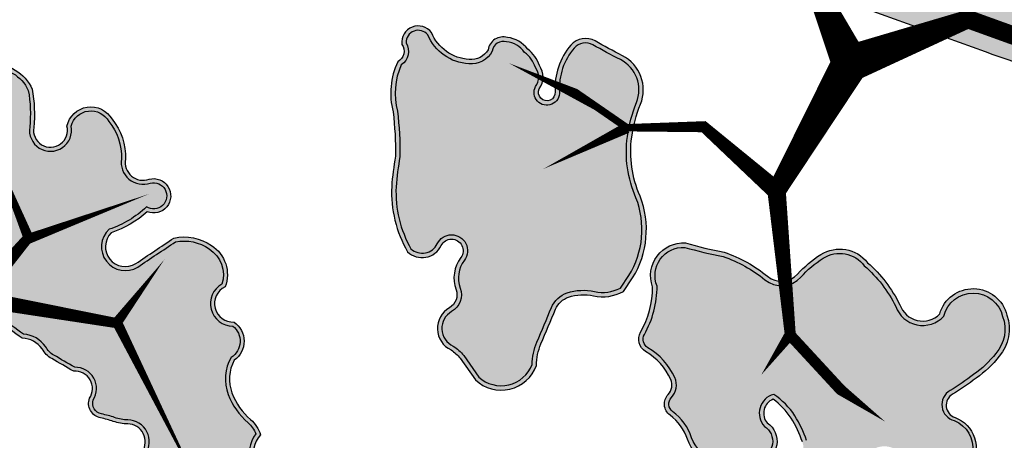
# Model space of a CAD drawing. Header units: metres. Extents: x -499360 to 60282433, y -11592314 to 5708004.
# Tile 20 of 128: x 32353343 to 32353369, y 5707873 to 5707884. Entities that reach past the tile are written whole.
import ezdxf

# ---------------------------------------------------------------- set-up
doc = ezdxf.new("R2010")
doc.units = ezdxf.units.M
doc.header["$LTSCALE"] = 0.75
doc.layers.get('0').update_dxf_attribs({"linetype": 'CONTINUOUS'})
for name, color, linetype, transparency in [('10414944$0$PF-Krone', 33, 'CONTINUOUS', 0.7), ('10414944$0$PF-Krone_SOL', 70, 'CONTINUOUS', 0.7), ('10414944$0$ST-Baum', 7, 'CONTINUOUS', 0.7)]:
    doc.layers.add(name, color=color, linetype=linetype, transparency=transparency)
doc.layers.add('10414944$0$PF-Stamm', color=7, linetype='CONTINUOUS', true_color=0x5f5144, transparency=0.7)
doc.layers.add('10414948$0$ST-LIN-Fahrbahn', color=2, linetype='CONTINUOUS')
doc.layers.add('10414949$0$ST-Gehweg-Sol', color=7, linetype='CONTINUOUS', lineweight=0, true_color=0xffd7a8)
doc.layers.add('10414949$0$ST-Grünfläche-Sol', color=7, linetype='CONTINUOUS', lineweight=0, true_color=0xc3e788)

# ---------------------------------------------------------------- blocks, each defined once
blk = doc.blocks.new('10414949')
at = {"layer": '10414949$0$ST-Gehweg-Sol'}
h = blk.add_hatch(color=256, dxfattribs=at)
h.dxf.hatch_style = 1
edge = h.paths.add_edge_path()
edge.add_line((32353427.596, 5707871.754), (32353424.023, 5707872.441))
edge.add_line((32353424.023, 5707872.441), (32353421.108, 5707874.529))
edge.add_line((32353421.108, 5707874.529), (32353401.468, 5707878.306))
edge.add_line((32353401.468, 5707878.306), (32353376.776, 5707883.054))
edge.add_arc((32353384.648, 5707923.728), 41.429, 251.4348, 259.0459, ccw=False)
edge.add_line((32353371.458, 5707884.455), (32353357.344, 5707889.535))
edge.add_arc((32353341.762, 5707846.24), 46.014, 70.2052, 79.1149)
edge.add_line((32353350.451, 5707891.426), (32353345.011, 5707892.472))
edge.add_line((32353345.011, 5707892.472), (32353344.084, 5707895.451))
edge.add_line((32353344.084, 5707895.451), (32353340.161, 5707896.205))
edge.add_line((32353340.161, 5707896.205), (32353338.191, 5707893.784))
edge.add_line((32353338.191, 5707893.784), (32353327.824, 5707895.777))
edge.add_arc((32353331.319, 5707893.832), 4, 150.9049, 171.2987)
edge.add_line((32353327.365, 5707894.437), (32353327.164, 5707893.122))
edge.add_line((32353327.164, 5707893.122), (32353349.932, 5707888.726))
edge.add_arc((32353341.762, 5707846.24), 43.264, 70.2052, 79.1149, ccw=False)
edge.add_line((32353356.413, 5707886.948), (32353368.168, 5707882.717))
edge.add_arc((32353383.408, 5707925.058), 45, 250.2052, 259.1149)
edge.add_line((32353374.91, 5707880.867), (32353417.437, 5707872.689))
edge.add_line((32353417.437, 5707872.689), (32353423.457, 5707869.495))
edge.add_line((32353423.457, 5707869.495), (32353427.03, 5707868.808))
edge.add_line((32353427.03, 5707868.808), (32353427.596, 5707871.754))
at = {"layer": '10414949$0$ST-Grünfläche-Sol'}
h = blk.add_hatch(color=256, dxfattribs=at)
h.dxf.hatch_style = 1
edge = h.paths.add_edge_path()
edge.add_line((32353392.885, 5707882.502), (32353379.695, 5707885.039))
edge.add_arc((32353392.461, 5707947.15), 63.409, 247.7815, 258.38519, ccw=False)
edge.add_line((32353368.484, 5707888.449), (32353367.552, 5707885.861))
edge.add_arc((32353386.693, 5707932.204), 50.14, 247.5576, 258.5918)
edge.add_line((32353376.776, 5707883.054), (32353392.413, 5707880.047))
edge.add_line((32353392.413, 5707880.047), (32353401.468, 5707878.306))
edge.add_line((32353401.468, 5707878.306), (32353401.94, 5707880.761))
edge.add_line((32353401.94, 5707880.761), (32353392.885, 5707882.502))
at = {"layer": '10414949$0$ST-Gehweg-Sol', "flags": 128}
blk.add_lwpolyline([(32353427.596, 5707871.754), (32353424.023, 5707872.441), (32353421.108, 5707874.529), (32353401.468, 5707878.306), (32353376.776, 5707883.054, -0.033222), (32353371.458, 5707884.455), (32353357.344, 5707889.535, 0.038896), (32353350.451, 5707891.426), (32353345.011, 5707892.472), (32353344.084, 5707895.451), (32353340.161, 5707896.205), (32353338.191, 5707893.784), (32353327.824, 5707895.777, 0.08922), (32353327.365, 5707894.437), (32353327.164, 5707893.122), (32353349.932, 5707888.726, -0.038896), (32353356.413, 5707886.948), (32353368.168, 5707882.717, 0.038896), (32353374.91, 5707880.867), (32353417.437, 5707872.689), (32353423.457, 5707869.495), (32353427.03, 5707868.808)], format="xyb", close=True, dxfattribs=at)
at = {"layer": '10414949$0$ST-Grünfläche-Sol', "flags": 128}
blk.add_lwpolyline([(32353392.885, 5707882.502), (32353379.695, 5707885.039, -0.0463), (32353368.484, 5707888.449), (32353367.552, 5707885.861, 0.048183), (32353376.776, 5707883.054), (32353392.413, 5707880.047), (32353401.468, 5707878.306), (32353401.94, 5707880.761)], format="xyb", close=True, dxfattribs=at)
blk = doc.blocks.new('10414948')
at = {"layer": '10414948$0$ST-LIN-Fahrbahn', "flags": 128}
blk.add_lwpolyline([(32353349.932, 5707888.726, -0.038896), (32353356.413, 5707886.948), (32353368.168, 5707882.717, 0.038896), (32353374.91, 5707880.867), (32353391.941, 5707877.592), (32353417.437, 5707872.689)], format="xyb", dxfattribs=at)
blk = doc.blocks.new('10414944$0$PF-BAUM_12')
at = {"layer": '10414944$0$PF-Krone_SOL', "transparency": 33554457}
h = blk.add_hatch(color=256, dxfattribs=at)
h.dxf.hatch_style = 1
h.set_gradient(color1=(88, 186, 72), color2=(175, 217, 170), tint=1, name='INVSPHERICAL')
edge = h.paths.add_edge_path()
edge.add_arc((-1.2758, 1.3994), 0.541, 250.247, 303.4279)
edge.add_arc((-0.5984, 0.4188), 0.6511, 94.3691, 125.6409, ccw=False)
edge.add_arc((-0.5871, 0.2707), 0.7996, 79.906, 94.3691, ccw=False)
edge.add_arc((-0.4074, 1.2805), 0.2261, 259.906, 345.0368)
edge.add_arc((3.3556, 0.2748), 3.669, 162.1844, 165.0368, ccw=False)
edge.add_arc((-0.2456, 1.4321), 0.1137, 342.1844, 421.4181)
edge.add_arc((-0.3772, 1.1907), 0.3886, 61.4181, 105.4179)
edge.add_arc((-0.4936, 1.6129), 0.0494, 76.8677, 285.4179, ccw=False)
edge.add_arc((-0.4342, 1.767), 0.1165, 245.5523, 317.8819)
edge.add_arc((-0.4413, 1.8543), 0.1901, 299.5067, 335.7073)
edge.add_arc((-0.3904, 1.8889), 0.1664, 317.3096, 366.5168)
edge.add_arc((-0.3153, 1.9138), 0.0904, 356.15, 452.3298)
edge.add_arc((-0.2837, 2.1143), 0.1157, 186.3955, 252.2185, ccw=False)
edge.add_arc((-0.1459, 2.1399), 0.2556, 124.2968, 188.6524, ccw=False)
edge.add_arc((-0.3624, 2.4158), 0.0972, 318.2129, 468.9396)
edge.add_arc((-0.4455, 2.5549), 0.0698, 219.6885, 317.568, ccw=False)
edge.add_arc((-0.5987, 2.0825), 0.4392, 76.9102, 116.5449)
edge.add_arc((-1.4951, 4.5572), 2.1964, 281.7611, 288.5889, ccw=False)
edge.add_arc((-1.0114, 0.8578), 1.5496, 91.3323, 98.0021)
edge.add_arc((-1.1102, 1.691), 0.7109, 99.4638, 131.7622)
edge.add_arc((-1.4773, 2.1554), 0.1252, 148.2467, 256.0758)
edge.add_arc((-1.5238, 1.968), 0.068, -114.9556, 76.0758, ccw=False)
edge.add_arc((-1.6369, 1.7248), 0.2002, 65.0444, 122.1083)
edge.add_arc((-1.7899, 1.9686), 0.0876, 221.6314, 302.1083, ccw=False)
edge.add_arc((-1.9603, 1.8172), 0.1403, 41.6314, 166.8648)
edge.add_arc((-2.3449, 1.9519), 0.2684, 321.9495, 337.4752, ccw=False)
edge.add_line((-2.1335, 1.7864), (-2.2407, 1.6721))
edge.add_arc((-2.0502, 1.5575), 0.2224, 148.9568, 261.833)
edge.add_arc((-2.0149, 1.0239), 0.3205, 78.7718, 102.0334, ccw=False)
edge.add_arc((0.8412, 15.4111), 14.3475, 258.77175, 259.65948)
edge.add_arc((-1.7568, 1.1728), 0.1259, 30.356, 79.6595, ccw=False)
edge.add_arc((-1.8871, 1.0965), 0.2769, -0.4934, 30.356, ccw=False)
edge.add_arc((-1.3602, 1.092), 0.25, 179.5066, 221.3188)
edge.add_line((-1.548, 0.9269), (-1.4587, 0.8902))
edge = h.paths.add_edge_path()
edge.add_arc((-2.0595, -1.0849), 0.2169, 117.743, 251.4279, ccw=False)
edge.add_arc((-2.2535, -0.7961), 0.1343, 313.8671, 413.8729)
edge.add_arc((-1.1381, 0.5382), 1.6051, 221.524, 229.789, ccw=False)
edge.add_arc((-2.2843, -0.4137), 0.1251, 108.798, 243.7029, ccw=False)
edge.add_arc((-2.2657, -0.171), 0.1376, 244.6115, 299.8242)
edge.add_arc((-2.4922, 0.2242), 0.593, 299.8242, 314.8752)
edge.add_arc((-2.3634, 0.0948), 0.4104, 314.8752, 336.5607)
edge.add_arc((-2.0604, -0.1191), 0.0893, 34.547, 142.2333)
edge.add_arc((-2.2509, -0.0174), 0.1288, 205.94, 338.605, ccw=False)
edge.add_arc((-1.1082, 0.8264), 1.5473, 211.5442, 215.5748, ccw=False)
edge.add_arc((-2.1647, 0.1359), 0.2879, 123.2934, 204.4063, ccw=False)
edge.add_arc((-2.4675, 0.6266), 0.289, 300.0552, 335.4001)
edge.add_arc((-2.1302, 0.4722), 0.0819, 58.4002, 155.4001, ccw=False)
edge.add_arc((-2.0455, 0.6099), 0.0798, 238.4002, 306.4204)
edge.add_arc((-2.2163, 0.8415), 0.3675, 306.4204, 341.4929)
edge.add_arc((-1.7884, 0.6982), 0.0838, 72.4288, 161.4929, ccw=False)
edge.add_arc((-1.597, 1.3024), 0.5499, 252.4288, 281.6379)
edge.add_arc((-1.3833, 0.6006), 0.1928, 8.2479, 122.231, ccw=False)
edge.add_arc((1.4313, 0.4424), 2.6303, 175.9465, 181.0704)
edge.add_arc((-2.004, 0.487), 0.8109, 332.6061, 353.3579, ccw=False)
edge.add_arc((-1.1696, 0.0546), 0.1289, 152.6061, 239.8128)
edge.add_arc((-1.5709, -0.6354), 0.6693, 44.4632, 59.8128, ccw=False)
edge.add_arc((-1.2417, -0.3122), 0.208, -40.1663, 44.4632, ccw=False)
edge.add_arc((-1.7965, -0.0425), 0.8201, 308.5293, 330.4961, ccw=False)
edge.add_arc((-1.2134, -0.8063), 0.142, 120.5815, 237.174)
edge.add_arc((-1.3033, -1.1297), 0.2045, -64.491, 86.396, ccw=False)
edge.add_arc((-1.343, -1.1115), 0.2397, 240.4754, 302.2336, ccw=False)
edge.add_arc((-1.2125, -0.7918), 0.5839, 226.3665, 244.7952, ccw=False)
edge.add_arc((-0.7205, -0.1508), 1.3901, 222.9429, 229.9249, ccw=False)
edge.add_arc((-1.7937, -1.1495), 0.076, 42.9191, 173.4992)
edge.add_arc((-2.058, -1.1133), 0.1908, 248.2896, 351.6714, ccw=False)
edge = h.paths.add_edge_path()
edge.add_arc((1.2059, -0.0381), 0.6649, 150.7734, 194.5558)
edge.add_arc((0.911, -0.0942), 0.3659, 197.6599, 276.7526)
edge.add_arc((0.9525, -0.0442), 0.4134, 270.2152, 305.5241)
edge.add_arc((1.2637, -0.512), 0.1494, -27.7225, 118.3909, ccw=False)
edge.add_arc((1.6106, -0.6627), 0.2295, 159.2735, 288.7974)
edge.add_arc((1.6267, -1.1446), 0.2709, -1.083, 77.6692, ccw=False)
edge.add_arc((2.1687, -1.0477), 0.2897, 200.6132, 382.9337)
edge.add_arc((2.7072, -0.7257), 0.3429, 147.8227, 217.591, ccw=False)
edge.add_arc((2.4468, -0.3829), 0.1629, 259.448, 409.1515)
edge.add_arc((2.7989, 0.0617), 0.4045, 199.7173, 232.6211, ccw=False)
edge.add_arc((2.5485, -0.1163), 0.1368, 103.2593, 162.2981, ccw=False)
edge.add_arc((2.4584, 0.1299), 0.1274, 297.4752, 447.5021)
edge.add_arc((2.4597, 0.3353), 0.0783, 98.8157, 273.1184, ccw=False)
edge.add_arc((2.4, 0.5247), 0.1217, 293.027, 374.9291)
edge.add_arc((2.0245, 0.3266), 0.5439, 24.9483, 42.1183)
edge.add_arc((1.7775, 0.1571), 0.8417, 39.3994, 55.75)
edge.add_arc((2.2887, 0.9354), 0.0906, 104.7131, 245.5829, ccw=False)
edge.add_arc((2.2455, 1.1001), 0.0797, 284.7131, 435.2869)
edge.add_arc((2.1786, 0.8455), 0.3429, 75.2869, 90.1544)
edge.add_arc((2.192, 1.2908), 0.1034, 200.5438, 262.034, ccw=False)
edge.add_arc((1.8708, 1.2323), 0.2255, 5.6552, 92.2855)
edge.add_arc((1.8923, 1.533), 0.0813, 129.4673, 248.0142, ccw=False)
edge.add_arc((1.6377, 1.5925), 0.2029, 0.9413, 108.0271)
edge.add_arc((1.5516, 2.0411), 0.2568, 198.8038, 275.2311, ccw=False)
edge.add_arc((1.081, 1.9053), 0.2335, 13.1092, 167.2288)
edge.add_arc((0.6671, 1.9992), 0.1909, 279.3003, 347.2288, ccw=False)
edge.add_arc((0.7224, 1.6615), 0.1513, 99.3003, 228.8092)
edge.add_arc((0.4652, 1.3676), 0.2392, 21.1744, 48.8092, ccw=False)
edge.add_arc((0.3242, 1.313), 0.3904, -10.7857, 21.1744, ccw=False)
edge.add_arc((-0.3793, 1.447), 1.1066, 325.7449, 349.2143, ccw=False)
edge.add_arc((0.3558, 0.9464), 0.2172, 278.2663, 325.7449, ccw=False)
edge.add_arc((0.408, 0.5869), 0.146, 98.2663, 271.6731)
edge.add_arc((0.4514, -0.8972), 1.3387, 79.7675, 91.6731, ccw=False)
edge.add_arc((0.6892, 0.3779), 0.0423, -16.4325, 90.0101, ccw=False)
edge.add_line((0.7298, 0.3659), (0.6257, 0.2866))
edge = h.paths.add_edge_path()
edge.add_arc((-1.5552, -2.2569), 0.1724, 12.6189, 77.7455)
edge.add_arc((-1.4977, -1.992), 0.0986, 164.1816, 257.7455, ccw=False)
edge.add_arc((-1.7215, -1.8391), 0.1803, 315.6358, 396.2247)
edge.add_arc((-1.4722, -1.6964), 0.1099, 56.0167, 199.1656, ccw=False)
edge.add_arc((-1.3562, -1.5375), 0.087, 231.1844, 306.609)
edge.add_arc((-1.4968, -1.2476), 0.4081, 298.1575, 320.4218)
edge.add_arc((-1.118, -1.5607), 0.0835, 20.6534, 140.4218, ccw=False)
edge.add_arc((-0.9321, -1.4907), 0.1152, 200.6534, 324.1572)
edge.add_arc((-0.5981, -1.7319), 0.2968, 125.8433, 144.1572, ccw=False)
edge.add_arc((-1.1307, -0.9947), 0.6126, 305.8433, 313.7683)
edge.add_arc((-0.6402, -1.5068), 0.0965, 35.283, 133.7683, ccw=False)
edge.add_arc((-0.4573, -1.4114), 0.1114, 200.8653, 329.8017)
edge.add_arc((5.9643, -14.9126), 14.8587, 114.56415, 115.19461, ccw=False)
edge.add_arc((-0.1458, -1.5341), 0.1511, 81.9994, 116.2838, ccw=False)
edge.add_arc((-0.1295, -1.2153), 0.1692, 271.6238, 322.4573)
edge.add_arc((0.4219, -2.3582), 1.1204, 101.7391, 111.8636, ccw=False)
edge.add_arc((0.2817, -1.7045), 0.4518, 61.0493, 101.1946, ccw=False)
edge.add_arc((0.4293, -1.462), 0.1686, -13.3297, 65.0541, ccw=False)
edge.add_arc((0.701, -1.5438), 0.116, 158.2537, 207.0243)
edge.add_arc((0.7267, -1.4357), 0.2061, 231.2626, 284.3776)
edge.add_arc((0.7594, -1.468), 0.1684, 276.3107, 373.1888)
edge.add_arc((1.0623, -1.3226), 0.1754, 121.9096, 217.5827, ccw=False)
edge.add_arc((1.2009, -1.5786), 0.4663, 12.4963, 119.7416, ccw=False)
edge.add_arc((1.5062, -1.4974), 0.1512, -66.2252, 7.4787, ccw=False)
edge.add_arc((1.5907, -1.7479), 0.1146, 101.8196, 224.4343)
edge.add_arc((1.3238, -2.0366), 0.2788, -26.9882, 48.417, ccw=False)
edge.add_arc((1.3365, -2.0229), 0.2743, 258.9909, 329.2486, ccw=False)
edge.add_arc((1.6618, -1.4757), 0.8996, 229.3858, 245.1764, ccw=False)
edge.add_arc((0.9994, -2.237), 0.1097, 45.6037, 249.2448)
edge.add_arc((0.8451, -2.4465), 0.1573, -95.435, 42.7788, ccw=False)
edge.add_arc((0.8007, -2.2203), 0.3839, 232.8, 274.4074, ccw=False)
edge.add_arc((0.4866, -2.6064), 0.1147, 44.402, 165.1103)
edge.add_arc((0.2716, -2.5387), 0.1109, 123.3852, 339.8557, ccw=False)
edge.add_arc((0.9022, -2.3675), 0.6961, 164.2604, 186.4803, ccw=False)
edge.add_arc((0.1064, -2.2008), 0.1278, 9.9652, 176.7192)
edge.add_arc((-48.3159, -1.4499), 48.3004, 358.76613, 359.11787, ccw=False)
edge.add_arc((-0.3152, -2.3669), 0.3137, 290.4729, 336.8998, ccw=False)
edge.add_arc((-0.2908, -2.4562), 0.2217, 213.8839, 292.6434, ccw=False)
edge.add_arc((-0.5922, -2.5593), 0.1191, 350.144, 508.4434)
edge.add_arc((-0.7458, -2.3559), 0.1504, 180.1486, 290.2791, ccw=False)
edge.add_arc((-1.1241, -2.4703), 0.2548, 26.5922, 75.6656)
edge.add_arc((-1.166, -2.6346), 0.4243, 75.6656, 104.3344)
edge.add_arc((-1.3217, -2.0253), 0.2045, 251.4046, 284.3344, ccw=False)
at = {"layer": '10414944$0$PF-Krone'}
for points in [[(-1.4587, 0.8902, 0.236302), (-0.9778, 0.9479, -0.137302), (-0.648, 1.068, -0.063191), (-0.447, 1.0579, 0.389536), (-0.189, 1.2221, -0.012446), (-0.1374, 1.3973, 0.360188), (-0.1913, 1.5319, 0.194379), (-0.4805, 1.5653, -1.286295), (-0.4824, 1.6609, 0.326511), (-0.3477, 1.6889, 0.159282), (-0.2681, 1.7761, 0.218069), (-0.2251, 1.9078, 0.446169), (-0.319, 2.0042, -0.295374), (-0.3986, 2.1015, -0.288426), (-0.29, 2.3511, 0.772377), (-0.394, 2.5078, -0.455092), (-0.4992, 2.5103, 0.174684), (-0.7949, 2.4754, -0.029801), (-1.0474, 2.4069, 0.029111), (-1.2271, 2.3923, 0.141869), (-1.5837, 2.2213, 0.508586), (-1.5074, 2.034, -1.101217), (-1.5525, 1.9063, 0.254264), (-1.7433, 1.8944, -0.366329), (-1.8554, 1.9104, 0.608209), (-2.0969, 1.8491, -0.067848), (-2.1335, 1.7864, 0), (-2.2407, 1.6721, 0.536623), (-2.0818, 1.3373, -0.101848), (-1.9525, 1.3382, 0.003873), (-1.7342, 1.2967, -0.218508), (-1.6482, 1.2364, -0.135425), (-1.6102, 1.0941, 0.184492), (-1.548, 0.9269)], [(-1.4493, 0.9145, 0.235756), (-0.9926, 0.9693, -0.137109), (-0.65, 1.0939, -0.063191), (-0.4424, 1.0835, 0.389536), (-0.2141, 1.2288, -0.012446), (-0.1622, 1.4053, 0.360188), (-0.2037, 1.5091, 0.194379), (-0.4736, 1.5402, -1.313113), (-0.4736, 1.6855, 0.345734), (-0.3643, 1.7094, 0.172714), (-0.2901, 1.7907, 0.230529), (-0.2512, 1.9073, 0.475615), (-0.3219, 1.9779, -0.304436), (-0.4244, 2.098, -0.284585), (-0.3075, 2.3706, 0.726016), (-0.3802, 2.4848, -0.402009), (-0.5128, 2.4867, 0.170881), (-0.7849, 2.4513, -0.030277), (-1.0444, 2.381, 0.029443), (-1.2231, 2.3665, 0.140272), (-1.5634, 2.2045, 0.497246), (-1.5012, 2.0592, -1.101217), (-1.5634, 1.8827, 0.254264), (-1.7295, 1.8724, -0.366329), (-1.8748, 1.8931, 0.61415), (-2.072, 1.8412, -0.070819), (-2.1138, 1.7695, 0), (-2.2198, 1.6564, 0.525075), (-2.0824, 1.3638, -0.0983), (-1.9475, 1.3638, 0.003873), (-1.7295, 1.3222, -0.218508), (-1.6257, 1.2496, -0.135425), (-1.5842, 1.0939, 0.177651), (-1.5323, 0.9486)]]:
    blk.add_lwpolyline(points, format="xyb", close=True, dxfattribs=at)
for points in [[(-2.1973, -0.2903, 0.065767), (-2.0738, -0.1961, 0.094904), (-1.9868, -0.0685, 0.507802), (-2.131, -0.0644, -0.653541), (-2.3667, -0.0738, -0.017589)], [(-2.4268, 0.0169, -0.369479), (-2.3227, 0.3765, 0.155455), (-2.2047, 0.5063, -0.450466), (-2.0873, 0.542, 0.305827), (-1.9981, 0.5457, 0.154239), (-1.8678, 0.7248, -0.409437), (-1.7631, 0.7781, 0.128143), (-1.4861, 0.7637, -0.54286), (-1.1924, 0.6283, 0.022361), (-1.1986, 0.3932, -0.090795), (-1.284, 0.1139, 0.400005), (-1.2344, -0.0569, -0.067076), (-1.0933, -0.1666, -0.387019), (-1.0828, -0.4464, -0.096143), (-1.2857, -0.6841, 0.557693), (-1.2904, -0.9256, -0.773495), (-1.2152, -1.3143, -0.276189), (-1.4612, -1.3201, -0.080584), (-1.6154, -1.2144, -0.030474), (-1.7381, -1.0978, 0.640635), (-1.8692, -1.1409, -0.484398), (-2.1286, -1.2905, -0.65991)], [(-2.1843, -0.3129, 0.065767), (-2.0555, -0.2145, 0.102669), (-1.9578, -0.0664, 0.560734), (-2.154, -0.0518, -0.672352), (-2.3442, -0.0605, -0.017696)], [(-2.4038, 0.0291, -0.366993), (-2.309, 0.3543, 0.154831), (-2.181, 0.4955, -0.450466), (-2.1009, 0.5198, 0.305827), (-1.9827, 0.5248, 0.154239), (-1.8432, 0.7165, -0.409437), (-1.7709, 0.7533, 0.13033), (-1.476, 0.7393, -0.546373), (-1.2186, 0.6272, 0.02192), (-1.2246, 0.3945, -0.090238), (-1.3071, 0.1259, 0.400005), (-1.2475, -0.0793, -0.067076), (-1.1118, -0.1848, -0.390762), (-1.1042, -0.4314, -0.096389), (-1.3005, -0.6626, 0.568263), (-1.2983, -0.9513, -0.791061), (-1.2278, -1.2915, -0.279339), (-1.4492, -1.297, -0.081396), (-1.5981, -1.195, -0.030819), (-1.7198, -1.0793, 0.674462), (-1.888, -1.14, -0.76422), (-2.2272, -1.1718, -0.377035)], [(-1.0399, -1.5313, 0.597917), (-0.8388, -1.5581, -0.08008), (-0.772, -1.4913, 0.034593), (-0.7069, -1.4371, -0.458286), (-0.5614, -1.451, 0.630565), (-0.361, -1.4674, -0.002751), (-0.2127, -1.3986, -0.15072), (-0.1247, -1.3845, 0.225513), (0.0047, -1.3184, -0.044205), (0.194, -1.2613, -0.176981)], [(1.5722, -2.1632, -0.316536), (1.2841, -2.2922, -0.069009), (1.0762, -2.1586, 1.23095), (0.9605, -2.3396, -0.688656), (0.8302, -2.6031, -0.183568), (0.5686, -2.5261, 0.581478), (0.3758, -2.5769, -1.382341), (0.2106, -2.4461, -0.097258), (0.2322, -2.1787, 0.890608), (-0.0212, -2.1935, -0.001535), (-0.0267, -2.4899, -0.205393), (-0.2055, -2.6607, -0.357852), (-0.4749, -2.5797, 0.826532), (-0.6937, -2.497, -0.521291), (-0.8962, -2.3563, 0.217457), (-1.061, -2.2235, 0.125748), (-1.2711, -2.2235, -0.14468), (-1.3869, -2.2192, 0.292073), (-1.5186, -2.0883, -0.432551)], [(-1.0642, -1.5405, 0.597917), (-0.8177, -1.5733, -0.08008), (-0.7567, -1.5124, 0.034593), (-0.6889, -1.4559, -0.446057), (-0.5843, -1.4638, 0.599943), (-0.343, -1.4877, -0.002629), (-0.2015, -1.4221, -0.15559), (-0.1264, -1.4105, 0.218765), (0.0207, -1.3401, -0.04262), (0.1991, -1.2868, -0.177473)], [(1.5495, -2.1506, -0.312164), (1.2921, -2.2672, -0.067854), (1.0938, -2.1394, 1.19624), (0.9451, -2.3614, -0.679338), (0.8305, -2.577, -0.183947), (0.5857, -2.5065, 0.573485), (0.351, -2.5689, -1.514783), (0.2386, -2.4604, -0.105945), (0.2588, -2.1803, 0.910696), (-0.0472, -2.1926, -0.001511), (-0.0526, -2.4842, -0.20139), (-0.2151, -2.6365, -0.344816), (-0.4477, -2.573, 0.767089), (-0.7104, -2.4752, -0.515063), (-0.8701, -2.3505, 0.223578), (-1.0546, -2.1983, 0.125748), (-1.2775, -2.1983, -0.125245), (-1.3656, -2.1984, 0.270797), (-1.5131, -2.0629, -0.432551)]]:
    blk.add_lwpolyline(points, format="xyb", dxfattribs=at)
at = {"layer": '10414944$0$PF-Stamm'}
for points in [[(0.0456, -0.1011, 0.2167, 0.1084, 0), (-0.7801, 0.1666, 0.1084, 0.065, 0), (-0.4991, 0.6653, 0.065, 0.0433, 0), (-0.5991, 1.1076, 0.0433, 0.0433, 0), (-0.4753, 1.4051, 0.065, 1.976742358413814e-14, 0), (-0.3709, 1.869, 0, 0, 0)], [(0.0456, -0.1011, 0.2167, 0.1084, 0), (0.458, 0.2037, 0.1084, 0.1084, 0), (0.6352, 0.4942, 0.1084, 0.065, 0), (1.0621, 0.8906, 0.065, 0, 0), (0.9169, 1.5817, 0, 0, 0)], [(-0.5991, 1.1076, 0.065, 0, 0), (-0.9411, 1.541, 0, 0, 0)], [(-0.7801, 0.1666, 0.1084, 0.065, 0), (-1.5906, -0.088, 0.065, 0, 0), (-1.8608, 0.029, 0, 0, 0)], [(0.0456, -0.1011, 0.2167, 0.1084, 0), (0.4458, -0.7261, 0.1084, 0.1084, 0), (0.3792, -1.2094, 0.1084, 0.065, 0), (0.5139, -1.7227, 0.065, 2.236840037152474e-14, 0), (1.3267, -1.9065, 0, 0, 0)], [(-1.5855, -0.0745, 0.065, 0.065, 0), (-1.8491, -0.4467, 0.065, 0, 0), (-1.9786, -0.7431, 0, 0, 0)], [(0.3792, -1.2284, 0.1084, 0.065, 0), (-0.2688, -1.8764, 0.065, 0, 0), (-1.4983, -1.6926, 0, 0, 0)], [(0.5086, -1.7124, 0.065, 0, 0), (0.297, -2.5257, 0, 0, 0)], [(-0.2593, -1.8859, 0.065, 0, 0), (-0.1056, -2.3597, 0, 0, 0), (-0.2688, -2.6512, 0, 0, 0)]]:
    blk.add_lwpolyline(points, format="xyseb", dxfattribs=at)
blk = doc.blocks.new('10414944')
at = {"layer": '10414944$0$ST-Baum'}
for p, xscale, yscale, zscale, rotation in [((32353331.271, 5707888.435), 4.769318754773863, 4.769318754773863, 1.987216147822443, 260), ((32353364.207, 5707882.306), 4.380810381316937, 4.380810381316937, 1.825337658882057, 78), ((32353338.981, 5707872.265), 4.004734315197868, 4.004734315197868, 1.668639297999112, 125)]:
    blk.add_blockref('10414944$0$PF-BAUM_12', p, dxfattribs=dict(at, xscale=xscale, yscale=yscale, zscale=zscale, rotation=rotation))

msp = doc.modelspace()

# ---------------------------------------------------------------- block references
for name in ['10414944', '10414949']:
    msp.add_blockref(name, (0, 0))

# ---------------------------------------------------------------- next in the draw order: block references
msp.add_blockref('10414948', (0, 0))

doc.saveas('drawing.dxf')
